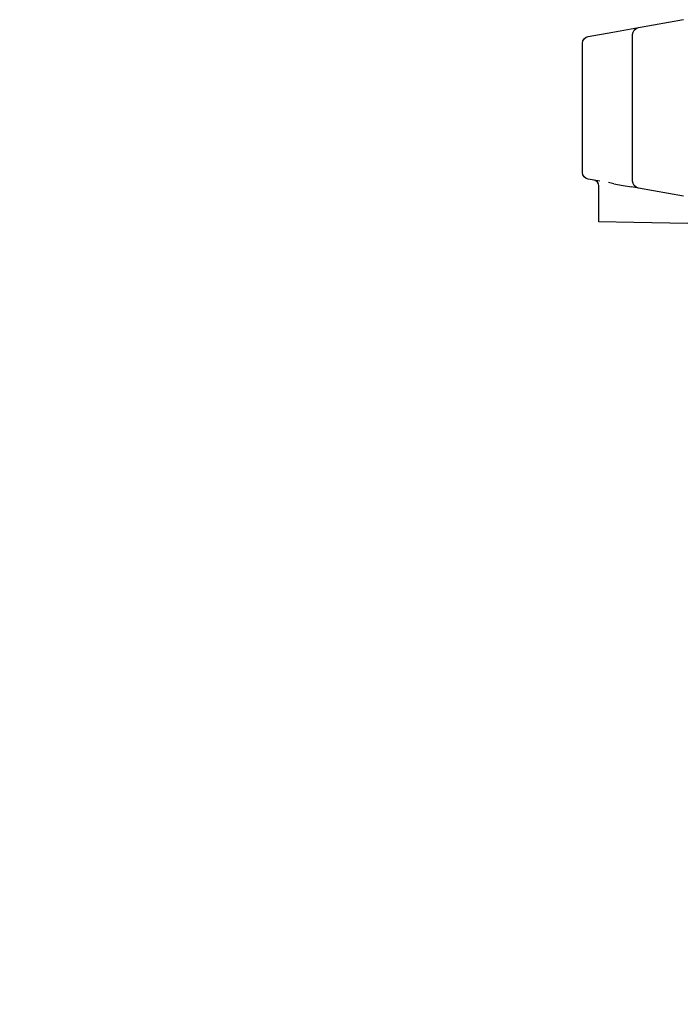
# Model space of a CAD drawing. Header units: millimetres. Extents: x 922208 to 1069538, y -182208 to -99877.
# Tile 115 of 256: x 989084 to 989766, y -178207 to -177192. Entities that reach past the tile are written whole.
import ezdxf

# ---------------------------------------------------------------- set-up
doc = ezdxf.new("R2010")
doc.units = ezdxf.units.MM
doc.header["$MEASUREMENT"] = 0
doc.layers.add('IS_KLIM_urządzenia', color=3, linetype='Continuous')

# ---------------------------------------------------------------- blocks, each defined once
blk = doc.blocks.new('G$CE471A013')
at = {"linetype": 'Continuous'}
for p, q in [((25.906, 29.256), (30.556, 29.175)), ((30.556, 29.175), (33.556, 29.122)), ((33.556, 29.122), (33.556, 26.034)), ((26.27, 26.899), (30.161, 26.213)), ((30.161, 26.213), (30.736, 26.112)), ((30.656, 25.622), (30.656, 24.244)), ((31.478, 25.981), (30.736, 26.112)), ((32.255, 25.844), (31.478, 25.981)), ((33.484, 25.627), (34.461, 25.455)), ((34.956, 24.864), (34.956, 13.78)), ((30.656, 24.244), (30.656, 14.401)), ((30.656, 14.401), (30.656, 13.022)), ((32.35, 12.817), (30.161, 12.431)), ((34.461, 13.189), (32.35, 12.817)), ((30.161, 12.431), (26.27, 11.745))]:
    blk.add_line(p, q, dxfattribs=at)
at = {"linetype": 'Continuous', "extrusion": (0, 0, -1)}
for centre, start, end in [((-30.056, 25.622), 100, 180), ((-34.356, 24.864), 100, 180), ((-34.356, 13.78), 180, 260), ((-30.056, 13.022), 180, 260)]:
    blk.add_arc(centre, 0.6, start, end, dxfattribs=at)
at = {"linetype": 'Continuous'}
blk.add_arc((34.056, 26.034), 0.5, 180, 260, dxfattribs=at)
blk.add_open_spline([(32.255, 25.844), (32.432, 25.814), (32.592, 25.773), (32.737, 25.731)], degree=3, dxfattribs=at)

msp = doc.modelspace()

# ---------------------------------------------------------------- block references
at = {"layer": 'IS_KLIM_urządzenia', "xscale": 12, "yscale": 12, "zscale": 12, "rotation": 180}
msp.add_blockref('G$CE471A013', (990084.5, -177050.8), dxfattribs=at)

doc.saveas('drawing.dxf')
